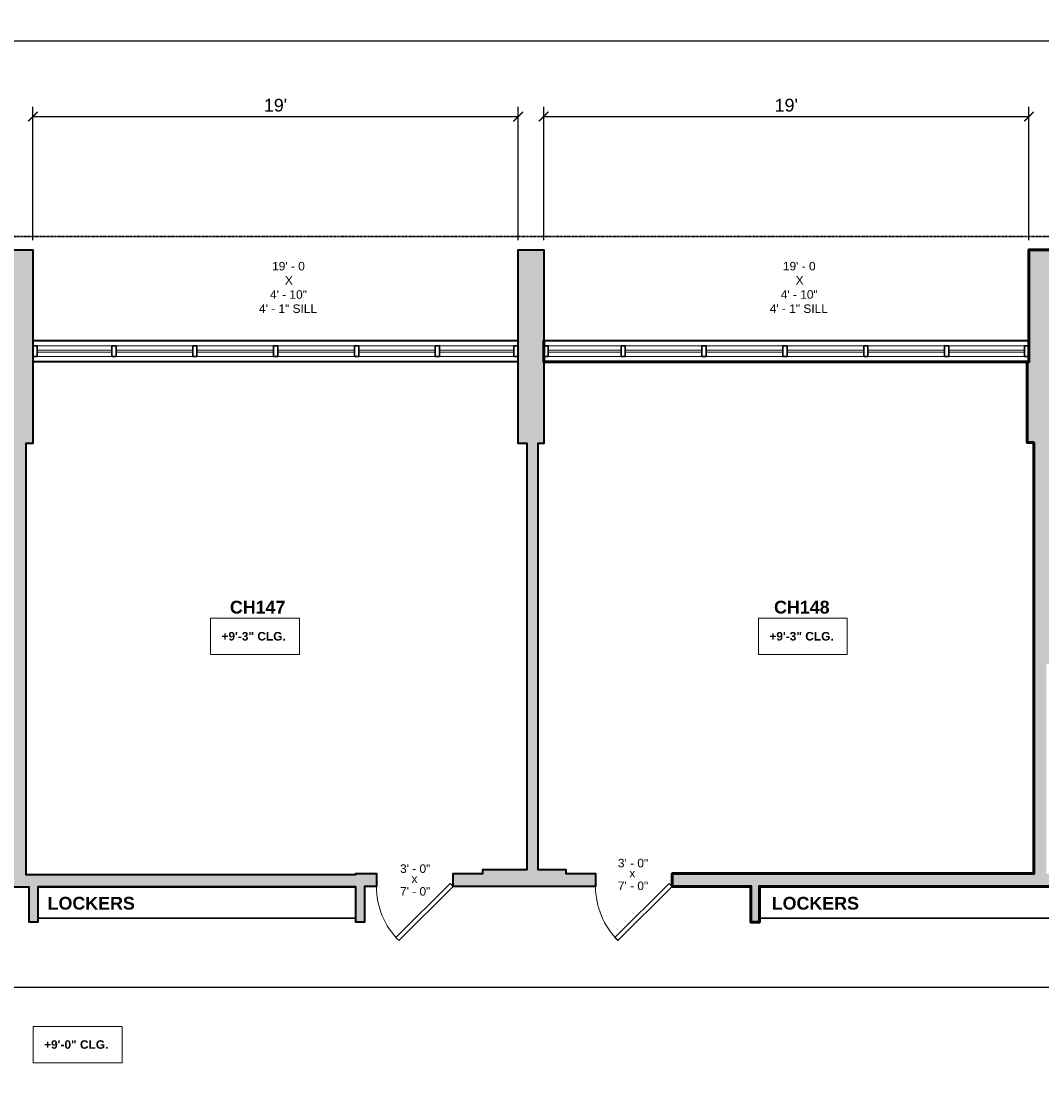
# Model space of a CAD drawing. Header units: inches. Extents: x -2078 to 109126, y -964 to 6385.
# Tile 168 of 256: x 26511 to 26991, y 4214 to 4715. Entities that reach past the tile are written whole.
import ezdxf

# ---------------------------------------------------------------- set-up
doc = ezdxf.new("R2010")
doc.units = ezdxf.units.IN
doc.header["$MEASUREMENT"] = 0
doc.linetypes.add('HIDDEN2', pattern=[0.1875, 0.125, -0.0625])
for name, color, linetype, lineweight in [('A-ANNO', 2, 'Continuous', 5), ('A-ANNO-DIMS', 1, 'Continuous', 9), ('A-CASE', 4, 'Continuous', 9), ('A-DOOR', 1, 'Continuous', 18), ('A-FLOR', 6, 'Continuous', 18), ('A-GLAZ-CURT', 52, 'Continuous', 9), ('A-GLAZ-CWMG', 51, 'Continuous', 9), ('A-HIDDEN', 2, 'HIDDEN2', 18), ('A-WALL', 3, 'Continuous', 40), ('Q-CASE', 4, 'Continuous', 30)]:
    doc.layers.add(name, color=color, linetype=linetype, lineweight=lineweight)
doc.layers.add('A-HATCH', color=9, linetype='Continuous')
doc.styles.add('Arial_1', font='arial.ttf', dxfattribs={"height": 0.0625})
doc.styles.add('Arial_2', font='arial.ttf', dxfattribs={"height": 3})
doc.styles.add('Arial_B', font='arialbd.ttf', dxfattribs={"height": 4.5})
doc.styles.add('Arial_B_1', font='arialbd.ttf', dxfattribs={"height": 3})
doc.styles.add('JC', font='arial.ttf', dxfattribs={"height": 0.125})
doc.dimstyles.new('JC-DIMS', dxfattribs={"dimtxt": 0.125, "dimasz": 0.09375, "dimexe": 0.09375, "dimexo": 0.09375, "dimgap": 0.046875, "dimtad": 1, "dimdec": 1, "dimzin": 0, "dimdsep": 46, "dimlunit": 4, "dimtxsty": 'JC', "dimblk": 'ARCHTICK', "dimcen": 0.09, "dimclrd": 1, "dimclre": 1, "dimclrt": 256, "dimadec": 0, "dimazin": 0, "dimtfac": 1, "dimtdec": 1, "dimtofl": 0, "dimtmove": 1, "dimatfit": 3, "dimfxl": 1, "dimtolj": 1, "dimtzin": 0, "dimarcsym": 0})

# ---------------------------------------------------------------- blocks, each defined once
blk = doc.blocks.new('JC_DOOR_SINGLE PANEL - SINGLE DOOR-1525208-3RD FL')
at = {"layer": 'A-DOOR', "lineweight": 30}
for p, q in [((-8.87, -27.04), (16.59, -1.59)), ((18, -3), (-7.46, -28.46)), ((16.59, -1.59), (18, -3)), ((-7.46, -28.46), (-8.87, -27.04))]:
    blk.add_line(p, q, dxfattribs=at)
at = {"layer": 'A-DOOR', "lineweight": 9}
blk.add_arc((18, -3), 36, 180, 225, dxfattribs=at)
blk = doc.blocks.new('System Panel - Glazed-1575748-3RD FL')
at = {"layer": 'A-GLAZ-CURT', "lineweight": 18}
for p, q in [((17.16, 0.5), (-17.16, 0.5)), ((-17.16, 0.5), (-17.16, -0.5)), ((17.16, -0.5), (17.16, 0.5)), ((-17.16, -0.5), (17.16, -0.5))]:
    blk.add_line(p, q, dxfattribs=at)
blk = doc.blocks.new('System Panel - Glazed-1575383-3RD FL')
at = {"layer": 'A-GLAZ-CURT', "lineweight": 18}
for p, q in [((18, 0.5), (-18, 0.5)), ((-18, 0.5), (-18, -0.5)), ((18, -0.5), (18, 0.5)), ((-18, -0.5), (18, -0.5))]:
    blk.add_line(p, q, dxfattribs=at)
blk = doc.blocks.new('System Panel - Glazed-1575749-3RD FL')
at = {"layer": 'A-GLAZ-CURT', "lineweight": 18}
for p, q in [((17.82, 0.5), (-17.82, 0.5)), ((-17.82, 0.5), (-17.82, -0.5)), ((17.82, -0.5), (17.82, 0.5)), ((-17.82, -0.5), (17.82, -0.5))]:
    blk.add_line(p, q, dxfattribs=at)
blk = doc.blocks.new('Rectangular Mullion - 2_5_ x 5_ rectangular-1575385-3RD FL')
at = {"layer": 'A-GLAZ-CWMG', "lineweight": 30}
for p, q in [((0, 2.5), (-2, 2.5)), ((-2, 2.5), (-2, -2.5)), ((0, -2.5), (0, 2.5)), ((-2, -2.5), (0, -2.5))]:
    blk.add_line(p, q, dxfattribs=at)
blk = doc.blocks.new('Rectangular Mullion - 2_5_ x 5_ rectangular-1575386-3RD FL')
at = {"layer": 'A-GLAZ-CWMG', "lineweight": 30}
for p, q in [((-2, 2.5), (0, 2.5)), ((-2, -2.5), (-2, 2.5)), ((0, 2.5), (0, -2.5)), ((0, -2.5), (-2, -2.5))]:
    blk.add_line(p, q, dxfattribs=at)
blk = doc.blocks.new('Rectangular Mullion - 2_5_ x 5_ rectangular-1575745-3RD FL')
at = {"layer": 'A-GLAZ-CWMG'}
for p, q in [((686.16, 464.57), (651.85, 464.57)), ((686.16, 459.57), (651.85, 459.57))]:
    blk.add_line(p, q, dxfattribs=at)
blk = doc.blocks.new('Rectangular Mullion - 2_5_ x 5_ rectangular-1575379-3RD FL')
at = {"layer": 'A-GLAZ-CWMG', "lineweight": 30}
for p, q in [((-1, 2.5), (1, 2.5)), ((-1, -2.5), (-1, 2.5)), ((1, 2.5), (1, -2.5)), ((1, -2.5), (-1, -2.5))]:
    blk.add_line(p, q, dxfattribs=at)
blk = doc.blocks.new('Rectangular Mullion - 2_5_ x 5_ rectangular-1573216-3RD FL')
at = {"layer": 'A-GLAZ-CWMG'}
for p, q in [((-474.91, 464.57), (-510.91, 464.57)), ((-474.91, 459.57), (-510.91, 459.57))]:
    blk.add_line(p, q, dxfattribs=at)
blk = doc.blocks.new('Rectangular Mullion - 2_5_ x 5_ rectangular-1575746-3RD FL')
at = {"layer": 'A-GLAZ-CWMG'}
for p, q in [((875.8, 464.57), (840.16, 464.57)), ((875.8, 459.57), (840.16, 459.57))]:
    blk.add_line(p, q, dxfattribs=at)
blk = doc.blocks.new('System Panel - Glazed-1575382-3RD FL')
at = {"layer": 'A-GLAZ-CURT', "lineweight": 18}
for p, q in [((17.5, 0.5), (-17.5, 0.5)), ((-17.5, 0.5), (-17.5, -0.5)), ((17.5, -0.5), (17.5, 0.5)), ((-17.5, -0.5), (17.5, -0.5))]:
    blk.add_line(p, q, dxfattribs=at)
blk = doc.blocks.new('System Panel - Glazed-1575791-3RD FL')
at = {"layer": 'A-GLAZ-CURT', "lineweight": 18}
for p, q in [((17.46, 0.5), (-17.46, 0.5)), ((-17.46, 0.5), (-17.46, -0.5)), ((17.46, -0.5), (17.46, 0.5)), ((-17.46, -0.5), (17.46, -0.5))]:
    blk.add_line(p, q, dxfattribs=at)
blk = doc.blocks.new('Rectangular Mullion - 2_5_ x 5_ rectangular-1575378-3RD FL')
at = {"layer": 'A-GLAZ-CWMG'}
for p, q in [((206.91, 464.57), (171.91, 464.57)), ((206.91, 459.57), (171.91, 459.57))]:
    blk.add_line(p, q, dxfattribs=at)
blk = doc.blocks.new('Rectangular Mullion - 2_5_ x 5_ rectangular-1575790-3RD FL')
at = {"layer": 'A-GLAZ-CWMG'}
for p, q in [((635.8, 464.57), (600.88, 464.57)), ((635.8, 459.57), (600.88, 459.57))]:
    blk.add_line(p, q, dxfattribs=at)
blk = doc.blocks.new('Casework 11 - Casework 11-1692677-3RD FL')
at = {"layer": 'Q-CASE'}
for p, q in [((888.05, 210.41), (751.18, 210.41)), ((751.18, 210.41), (751.18, 195.49)), ((888.05, 195.49), (888.05, 210.41)), ((751.18, 195.49), (888.05, 195.49))]:
    blk.add_line(p, q, dxfattribs=at)
blk = doc.blocks.new('Casework 12 - Casework 11-1692731-3RD FL')
at = {"layer": 'Q-CASE'}
for p, q in [((890.56, 210.41), (741.04, 210.41)), ((741.04, 210.41), (741.04, 195.49)), ((890.56, 195.49), (890.56, 210.41)), ((741.04, 195.49), (890.56, 195.49))]:
    blk.add_line(p, q, dxfattribs=at)
blk = doc.blocks.new('_ArchTick')
at = {"color": 0, "linetype": 'ByBlock', "const_width": 0.15}
blk.add_lwpolyline([(-0.5, -0.5), (0.5, 0.5)], dxfattribs=at)
blk = doc.blocks.new('*D1075')
at = {"layer": 'A-ANNO-DIMS', "color": 1, "lineweight": -2, "transparency": 16777216}
for p, q in [((25168.76, 4612.42), (25168.76, 4710.35)), ((27133.76, 4557.52), (27133.76, 4710.35)), ((25168.76, 4705.85), (27133.76, 4705.85))]:
    blk.add_line(p, q, dxfattribs=at)
at = {"layer": 'Defpoints', "color": 0, "transparency": 16777216}
for p in [(27133.76, 4705.85), (25168.76, 4607.92), (27133.76, 4553.02)]:
    blk.add_point(p, dxfattribs=at)
at = {"layer": 'A-ANNO-DIMS', "color": 1, "lineweight": -2, "transparency": 16777216, "xscale": 4.5, "yscale": 4.5, "zscale": 4.5, "rotation": 180}
blk.add_blockref('_ArchTick', (25168.76, 4705.85), dxfattribs=at)
at = {"layer": 'A-ANNO-DIMS', "color": 1, "lineweight": -2, "transparency": 16777216, "xscale": 4.5, "yscale": 4.5, "zscale": 4.5}
blk.add_blockref('_ArchTick', (27133.76, 4705.85), dxfattribs=at)
at = {"layer": 'A-ANNO-DIMS', "transparency": 16777216, "insert": (26151.26, 4711.17), "char_height": 6, "width": 0.5739, "attachment_point": 5, "style": 'JC'}
blk.add_mtext('\\A1;163\'-9"', dxfattribs=at)
blk = doc.blocks.new('*D759')
at = {"layer": 'A-ANNO-DIMS', "color": 1, "lineweight": -2, "transparency": 16777216}
for p, q in [((26516.76, 4612.18), (26516.76, 4674.82)), ((26744.76, 4612.18), (26744.76, 4674.82)), ((26516.76, 4670.32), (26744.76, 4670.32))]:
    blk.add_line(p, q, dxfattribs=at)
at = {"layer": 'Defpoints', "color": 0, "transparency": 16777216}
for p in [(26744.76, 4670.32), (26516.76, 4607.68), (26744.76, 4607.68)]:
    blk.add_point(p, dxfattribs=at)
at = {"layer": 'A-ANNO-DIMS', "color": 1, "lineweight": -2, "transparency": 16777216, "xscale": 4.5, "yscale": 4.5, "zscale": 4.5, "rotation": 180}
blk.add_blockref('_ArchTick', (26516.76, 4670.32), dxfattribs=at)
at = {"layer": 'A-ANNO-DIMS', "color": 1, "lineweight": -2, "transparency": 16777216, "xscale": 4.5, "yscale": 4.5, "zscale": 4.5}
blk.add_blockref('_ArchTick', (26744.76, 4670.32), dxfattribs=at)
at = {"layer": 'A-ANNO-DIMS', "transparency": 16777216, "insert": (26630.76, 4675.63), "char_height": 6, "width": 0.4874, "attachment_point": 5, "style": 'JC'}
blk.add_mtext("\\A1;19'", dxfattribs=at)
blk = doc.blocks.new('*D761')
at = {"layer": 'A-ANNO-DIMS', "color": 1, "lineweight": -2, "transparency": 16777216}
for p, q in [((26756.76, 4612.18), (26756.76, 4674.82)), ((26984.76, 4612.18), (26984.76, 4674.82)), ((26756.76, 4670.32), (26984.76, 4670.32))]:
    blk.add_line(p, q, dxfattribs=at)
at = {"layer": 'Defpoints', "color": 0, "transparency": 16777216}
for p in [(26984.76, 4670.32), (26756.76, 4607.68), (26984.76, 4607.68)]:
    blk.add_point(p, dxfattribs=at)
at = {"layer": 'A-ANNO-DIMS', "color": 1, "lineweight": -2, "transparency": 16777216, "xscale": 4.5, "yscale": 4.5, "zscale": 4.5, "rotation": 180}
blk.add_blockref('_ArchTick', (26756.76, 4670.32), dxfattribs=at)
at = {"layer": 'A-ANNO-DIMS', "color": 1, "lineweight": -2, "transparency": 16777216, "xscale": 4.5, "yscale": 4.5, "zscale": 4.5}
blk.add_blockref('_ArchTick', (26984.76, 4670.32), dxfattribs=at)
at = {"layer": 'A-ANNO-DIMS', "transparency": 16777216, "insert": (26870.76, 4675.63), "char_height": 6, "width": 0.4874, "attachment_point": 5, "style": 'JC'}
blk.add_mtext("\\A1;19'", dxfattribs=at)
blk = doc.blocks.new('*D837')
at = {"layer": 'A-ANNO-DIMS', "color": 1, "lineweight": -2, "transparency": 16777216}
for p, q in [((25479.76, 4262.24), (25479.76, 4256.59)), ((25479.76, 4261.09), (27085.76, 4261.09)), ((27085.76, 4262.24), (27085.76, 4256.59))]:
    blk.add_line(p, q, dxfattribs=at)
at = {"layer": 'Defpoints', "color": 0, "transparency": 16777216}
for p in [(25479.76, 4266.74), (27085.76, 4266.74), (27085.76, 4261.09)]:
    blk.add_point(p, dxfattribs=at)
at = {"layer": 'A-ANNO-DIMS', "color": 1, "lineweight": -2, "transparency": 16777216, "xscale": 4.5, "yscale": 4.5, "zscale": 4.5, "rotation": 180}
blk.add_blockref('_ArchTick', (25479.76, 4261.09), dxfattribs=at)
at = {"layer": 'A-ANNO-DIMS', "color": 1, "lineweight": -2, "transparency": 16777216, "xscale": 4.5, "yscale": 4.5, "zscale": 4.5}
blk.add_blockref('_ArchTick', (27085.76, 4261.09), dxfattribs=at)
at = {"layer": 'A-ANNO-DIMS', "transparency": 16777216, "insert": (26282.76, 4266.4), "char_height": 6, "width": 0.6604, "attachment_point": 5, "style": 'JC'}
blk.add_mtext('\\A1;133\'-10"', dxfattribs=at)
blk = doc.blocks.new('*D847')
at = {"layer": 'A-ANNO-DIMS', "color": 1, "lineweight": -2, "transparency": 16777216}
for p, q in [((27133.76, 4411.52), (27133.76, 3338.45)), ((25168.76, 3666.42), (25168.76, 3338.45)), ((25168.76, 3342.95), (27133.76, 3342.95))]:
    blk.add_line(p, q, dxfattribs=at)
at = {"layer": 'Defpoints', "color": 0, "transparency": 16777216}
for p in [(27133.76, 4416.02), (25168.76, 3670.92), (27133.76, 3342.95)]:
    blk.add_point(p, dxfattribs=at)
at = {"layer": 'A-ANNO-DIMS', "color": 1, "lineweight": -2, "transparency": 16777216, "xscale": 4.5, "yscale": 4.5, "zscale": 4.5, "rotation": 180}
blk.add_blockref('_ArchTick', (25168.76, 3342.95), dxfattribs=at)
at = {"layer": 'A-ANNO-DIMS', "color": 1, "lineweight": -2, "transparency": 16777216, "xscale": 4.5, "yscale": 4.5, "zscale": 4.5}
blk.add_blockref('_ArchTick', (27133.76, 3342.95), dxfattribs=at)
at = {"layer": 'A-ANNO-DIMS', "transparency": 16777216, "insert": (26151.26, 3348.27), "char_height": 6, "width": 0.5739, "attachment_point": 5, "style": 'JC'}
blk.add_mtext('\\A1;163\'-9"', dxfattribs=at)
blk = doc.blocks.new('JC- existing door Tag_quad - JC- existing door Tag_quad-839775-3RD FL')
at = {"layer": 'A-ANNO', "insert": (-0.0234, 0.0378), "char_height": 0.0625, "width": 0.0505, "attachment_point": 1, "style": 'Arial_1', "bg_fill": 2}
blk.add_mtext('x', dxfattribs=at)

msp = doc.modelspace()

# ---------------------------------------------------------------- hatches: boundary and pattern name
at = {"layer": 'A-HATCH'}
h = msp.add_hatch(color=256, dxfattribs=at)
h.dxf.hatch_style = 1
h.paths.add_polyline_path([(26999.009, 4553.021), (26997.259, 4553.021), (26997.259, 4565.021), (26996.759, 4565.021), (26996.759, 4607.684), (26984.759, 4607.684), (26984.759, 4555.021), (26984.009, 4555.021), (26984.009, 4517.021), (26987.009, 4517.021), (26987.009, 4314.407), (26817.139, 4314.407), (26817.139, 4308.407), (26854.139, 4308.407), (26854.139, 4291.538), (26858.139, 4291.538), (26858.139, 4308.407), (26995.521, 4308.407), (26995.521, 4291.538), (26999.521, 4291.538), (26999.521, 4308.407), (27004.884, 4308.407), (27004.884, 4314.407), (26993.009, 4314.407), (26993.009, 4413.021), (27025.384, 4413.021), (27025.384, 4419.021), (26995.009, 4419.021), (26995.009, 4517.021), (26999.009, 4517.021)])

# ---------------------------------------------------------------- linework, layer by layer
at = {"layer": 'A-ANNO', "flags": 128}
for points in [[(26600.245, 4434.455), (26641.981, 4434.455), (26641.981, 4417.387), (26600.245, 4417.387)], [(26857.701, 4434.455), (26899.437, 4434.455), (26899.437, 4417.387), (26857.701, 4417.387)], [(26516.894, 4242.522), (26558.63, 4242.522), (26558.63, 4225.453), (26516.894, 4225.453)]]:
    msp.add_lwpolyline(points, close=True, dxfattribs=at)
at = {"layer": 'A-FLOR', "color": 7}
msp.add_line((26854.139, 4308.362), (26817.094, 4308.362), dxfattribs=at)
at = {"layer": 'A-WALL'}
for points in [[(26504.759, 4607.684), (26516.759, 4607.684), (26516.759, 4565.021), (26516.835, 4565.021), (26744.759, 4565.021)], [(26744.759, 4555.021), (26516.835, 4555.021), (26516.835, 4565.021)], [(26516.835, 4555.021), (26516.759, 4555.021), (26516.759, 4516.684), (26513.424, 4516.684), (26513.424, 4314.021), (26668.521, 4314.021), (26668.521, 4314.407), (26678.158, 4314.407), (26678.158, 4308.407), (26672.521, 4308.407), (26672.521, 4291.538), (26668.521, 4291.538), (26668.521, 4308.021), (26519.002, 4308.021), (26519.002, 4291.521), (26515.002, 4291.521), (26515.002, 4308.021), (26474.289, 4308.021)]]:
    msp.add_lwpolyline(points, dxfattribs=at)
at = {"layer": 'A-WALL', "lineweight": 60}
msp.add_lwpolyline([(26996.759, 4607.684), (26984.759, 4607.684), (26984.759, 4555.021), (26984.009, 4555.021)], dxfattribs=at)

# ---------------------------------------------------------------- block references
at = {"layer": 'A-CASE'}
for name, p in [('Casework 12 - Casework 11-1692731-3RD FL', (25777.959, 4097.954)), ('Casework 11 - Casework 11-1692677-3RD FL', (26106.959, 4097.954))]:
    msp.add_blockref(name, p, dxfattribs=at)
at = {"layer": 'A-DOOR'}
for p in [(26696.158, 4311.407), (26799.139, 4311.407)]:
    msp.add_blockref('JC_DOOR_SINGLE PANEL - SINGLE DOOR-1525208-3RD FL', p, dxfattribs=at)
at = {"layer": 'A-GLAZ-CURT'}
for name, p in [('System Panel - Glazed-1575382-3RD FL', (26536.335, 4560.021)), ('System Panel - Glazed-1575383-3RD FL', (26573.835, 4560.021)), ('System Panel - Glazed-1575383-3RD FL', (26611.835, 4560.021)), ('System Panel - Glazed-1575383-3RD FL', (26649.835, 4560.021)), ('System Panel - Glazed-1575383-3RD FL', (26687.835, 4560.021)), ('System Panel - Glazed-1575791-3RD FL', (26725.297, 4560.021)), ('System Panel - Glazed-1575748-3RD FL', (26775.967, 4560.021)), ('System Panel - Glazed-1575383-3RD FL', (26813.123, 4560.021)), ('System Panel - Glazed-1575383-3RD FL', (26851.123, 4560.021)), ('System Panel - Glazed-1575383-3RD FL', (26889.123, 4560.021)), ('System Panel - Glazed-1575383-3RD FL', (26927.123, 4560.021)), ('System Panel - Glazed-1575749-3RD FL', (26964.941, 4560.021))]:
    msp.add_blockref(name, p, dxfattribs=at)
at = {"layer": 'A-GLAZ-CWMG', "rotation": 180}
for p in [(26516.835, 4560.021), (26756.81, 4560.021)]:
    msp.add_blockref('Rectangular Mullion - 2_5_ x 5_ rectangular-1575385-3RD FL', p, dxfattribs=at)
at = {"layer": 'A-GLAZ-CWMG'}
for name, p in [('Rectangular Mullion - 2_5_ x 5_ rectangular-1575378-3RD FL', (26346.929, 4097.954)), ('Rectangular Mullion - 2_5_ x 5_ rectangular-1573216-3RD FL', (27066.75, 4097.954)), ('Rectangular Mullion - 2_5_ x 5_ rectangular-1573216-3RD FL', (27104.75, 4097.954)), ('Rectangular Mullion - 2_5_ x 5_ rectangular-1573216-3RD FL', (27142.75, 4097.954)), ('Rectangular Mullion - 2_5_ x 5_ rectangular-1573216-3RD FL', (27180.75, 4097.954)), ('Rectangular Mullion - 2_5_ x 5_ rectangular-1575790-3RD FL', (26106.959, 4097.954)), ('Rectangular Mullion - 2_5_ x 5_ rectangular-1575745-3RD FL', (26106.959, 4097.954)), ('Rectangular Mullion - 2_5_ x 5_ rectangular-1573216-3RD FL', (27306.038, 4097.954)), ('Rectangular Mullion - 2_5_ x 5_ rectangular-1573216-3RD FL', (27344.038, 4097.954)), ('Rectangular Mullion - 2_5_ x 5_ rectangular-1573216-3RD FL', (27382.038, 4097.954)), ('Rectangular Mullion - 2_5_ x 5_ rectangular-1573216-3RD FL', (27420.038, 4097.954)), ('Rectangular Mullion - 2_5_ x 5_ rectangular-1575746-3RD FL', (26106.959, 4097.954))]:
    msp.add_blockref(name, p, dxfattribs=at)
at = {"layer": 'A-GLAZ-CWMG', "extrusion": (0, 0, -1), "rotation": 180}
for name, p in [('Rectangular Mullion - 2_5_ x 5_ rectangular-1575379-3RD FL', (-26554.835, 4560.021)), ('Rectangular Mullion - 2_5_ x 5_ rectangular-1575379-3RD FL', (-26592.835, 4560.021)), ('Rectangular Mullion - 2_5_ x 5_ rectangular-1575379-3RD FL', (-26630.835, 4560.021)), ('Rectangular Mullion - 2_5_ x 5_ rectangular-1575379-3RD FL', (-26668.835, 4560.021)), ('Rectangular Mullion - 2_5_ x 5_ rectangular-1575379-3RD FL', (-26706.835, 4560.021)), ('Rectangular Mullion - 2_5_ x 5_ rectangular-1575386-3RD FL', (-26744.759, 4560.021)), ('Rectangular Mullion - 2_5_ x 5_ rectangular-1575379-3RD FL', (-26794.123, 4560.021)), ('Rectangular Mullion - 2_5_ x 5_ rectangular-1575379-3RD FL', (-26832.123, 4560.021)), ('Rectangular Mullion - 2_5_ x 5_ rectangular-1575379-3RD FL', (-26870.123, 4560.021)), ('Rectangular Mullion - 2_5_ x 5_ rectangular-1575379-3RD FL', (-26908.123, 4560.021)), ('Rectangular Mullion - 2_5_ x 5_ rectangular-1575379-3RD FL', (-26946.123, 4560.021)), ('Rectangular Mullion - 2_5_ x 5_ rectangular-1575386-3RD FL', (-26984.759, 4560.021))]:
    msp.add_blockref(name, p, dxfattribs=at)

# ---------------------------------------------------------------- texts
at = {"layer": 'A-ANNO', "attachment_point": 1}
for s, insert, char_height, width, style in [("19' - 0 ", (26629.168, 4602.001), 4, 21.412, 'Arial_2'), ("19' - 0 ", (26869.168, 4602.001), 4, 21.412, 'Arial_2'), ('X ', (26635.168, 4595.334), 4, 6.666, 'Arial_2'), ('X ', (26875.168, 4595.334), 4, 6.666, 'Arial_2'), ('4\' - 10"', (26628.168, 4588.667), 4, 21.816, 'Arial_2'), ('4\' - 10"', (26868.168, 4588.667), 4, 21.816, 'Arial_2'), ('4\' - 1" SILL', (26623.001, 4582.001), 4, 34.138, 'Arial_2'), ('4\' - 1" SILL', (26863.001, 4582.001), 4, 34.138, 'Arial_2'), ('CH147', (26609.313, 4442.683), 6, 75.346, 'Arial_B'), ('CH148', (26865.017, 4442.683), 6, 75.346, 'Arial_B'), ('+9\'-3" CLG.', (26605.365, 4428.002), 4, 37.976, 'Arial_B_1'), ('+9\'-3" CLG.', (26862.821, 4428.002), 4, 37.976, 'Arial_B_1'), ('LOCKERS', (26523.677, 4303.488), 6, 50.5, 'Arial_B'), ('LOCKERS', (26863.926, 4303.488), 6, 50.5, 'Arial_B'), ('+9\'-0" CLG.', (26522.014, 4236.068), 4, 37.976, 'Arial_B_1')]:
    msp.add_mtext(s, dxfattribs=dict(at, insert=insert, char_height=char_height, width=width, style=style))

# ---------------------------------------------------------------- dimensions: what is measured, and where the dimension line sits
at = {"layer": 'A-ANNO-DIMS'}
for base, p1, p2, picture, middle in [((27133.759, 4705.852), (25168.759, 4607.92), (27133.759, 4553.021), '*D1075', (26151.259, 4711.167)), ((26744.759, 4670.321), (26516.759, 4607.684), (26744.759, 4607.684), '*D759', (26630.759, 4675.634)), ((26984.759, 4670.321), (26756.759, 4607.684), (26984.759, 4607.684), '*D761', (26870.759, 4675.634)), ((27133.759, 3342.954), (25168.759, 3670.92), (27133.759, 4416.021), '*D847', (26151.259, 3348.27)), ((27085.759, 4261.085), (25479.759, 4266.742), (27085.759, 4266.742), '*D837', (26282.759, 4266.401))]:
    dim = msp.add_linear_dim(base=base, p1=p1, p2=p2, dimstyle='JC-DIMS', dxfattribs=at)
    dim.commit()
    dim.dimension.update_dxf_attribs({"geometry": picture, "text_midpoint": middle})

# ---------------------------------------------------------------- next in the draw order: block references
at = {"layer": 'A-ANNO', "xscale": 64, "yscale": 64, "zscale": 64}
for p in [(26696.158, 4311.615), (26798.516, 4314.222)]:
    msp.add_blockref('JC- existing door Tag_quad - JC- existing door Tag_quad-839775-3RD FL', p, dxfattribs=at)

# ---------------------------------------------------------------- next in the draw order: hatches: boundary and pattern name
at = {"layer": 'A-HATCH'}
h = msp.add_hatch(color=256, dxfattribs=at)
h.dxf.hatch_style = 1
h.paths.add_polyline_path([(26756.759, 4555.021), (26756.81, 4565.021), (26756.759, 4565.021), (26756.759, 4607.684), (26744.759, 4607.684), (26744.759, 4516.684), (26749.009, 4516.684), (26749.009, 4316.407), (26728.139, 4316.407), (26728.139, 4314.407), (26714.158, 4314.407), (26714.158, 4308.407), (26781.139, 4308.407), (26781.139, 4314.407), (26767.139, 4314.407), (26767.139, 4316.407), (26754.009, 4316.407), (26754.009, 4516.684), (26756.759, 4516.684)])
h.paths.add_polyline_path([(26516.759, 4607.684), (26504.759, 4607.684), (26504.759, 4516.684), (26507.424, 4516.684), (26507.424, 4314.021), (26474.289, 4314.021), (26474.289, 4308.021), (26515.002, 4308.021), (26515.002, 4291.521), (26519.002, 4291.521), (26519.002, 4308.021), (26668.521, 4308.021), (26668.521, 4291.538), (26672.521, 4291.538), (26672.521, 4308.407), (26678.158, 4308.407), (26678.158, 4314.407), (26668.521, 4314.407), (26668.521, 4314.021), (26513.424, 4314.021), (26513.424, 4516.684), (26516.759, 4516.684), (26516.759, 4555.021), (26516.835, 4555.021), (26516.835, 4565.021), (26516.759, 4565.021)])
h.paths.add_polyline_path([(26276.759, 4607.684), (26264.759, 4607.684), (26264.759, 4516.684), (26267.69, 4516.684), (26267.69, 4314.021), (26234.509, 4314.021), (26234.509, 4308.021), (26274.32, 4308.021), (26274.32, 4292.968), (26278.32, 4292.968), (26278.32, 4308.021), (26428.521, 4308.021), (26428.521, 4290.788), (26432.521, 4290.788), (26432.521, 4308.021), (26438.289, 4308.021), (26438.289, 4314.021), (26273.69, 4314.021), (26273.69, 4516.684), (26276.759, 4516.684), (26276.759, 4555.021), (26276.866, 4555.021), (26276.866, 4565.021), (26276.759, 4565.021)])
h.paths.add_polyline_path([(26036.759, 4607.684), (26024.759, 4607.684), (26024.759, 4516.684), (26027.759, 4516.684), (26027.759, 4314.021), (25993.667, 4314.021), (25993.667, 4308.021), (26035.009, 4308.021), (26035.009, 4290.788), (26039.009, 4290.788), (26039.009, 4308.021), (26189.009, 4308.021), (26189.009, 4290.788), (26193.009, 4290.788), (26193.009, 4308.021), (26198.509, 4308.021), (26198.509, 4314.021), (26033.759, 4314.021), (26033.759, 4516.684), (26036.759, 4516.684), (26036.759, 4555.021), (26037.078, 4555.021), (26037.078, 4565.021), (26036.759, 4565.021)])
h.paths.add_polyline_path([(25796.759, 4607.684), (25784.759, 4607.684), (25784.759, 4516.684), (25787.947, 4516.684), (25787.947, 4314.021), (25753.947, 4314.021), (25753.947, 4308.021), (25796.167, 4308.021), (25796.167, 4291.021), (25800.167, 4291.021), (25800.167, 4308.021), (25948.167, 4308.021), (25948.167, 4290.788), (25952.167, 4290.788), (25952.167, 4308.021), (25957.667, 4308.021), (25957.667, 4314.021), (25793.947, 4314.021), (25793.947, 4516.684), (25796.759, 4516.684), (25796.759, 4555.021), (25797.14, 4555.021), (25797.14, 4565.021), (25796.759, 4565.021)])
h.paths.add_polyline_path([(25554.325, 4180.021), (25479.759, 4180.021), (25479.759, 4185.021), (25473.759, 4185.021), (25473.759, 4180.021), (25455.091, 4180.021), (25455.091, 4122.021), (25549.325, 4122.021), (25549.325, 3908.271), (25554.325, 3908.271)])
h.paths.add_polyline_path([(25559.325, 3869.271), (25554.325, 3869.271), (25554.325, 3871.771), (25549.325, 3871.771), (25549.325, 3869.271), (25544.325, 3869.271), (25544.325, 3716.021), (25545.792, 3716.021), (25545.792, 3708.021), (25545.759, 3671.157), (25557.759, 3671.157), (25557.759, 3707.513), (25557.759, 3717.513), (25559.325, 3717.513)])
h.paths.add_polyline_path([(25634.325, 3920.785), (25626.325, 3920.785), (25626.325, 3778.735), (25634.325, 3778.735)])
h.paths.add_polyline_path([(25701.542, 3717.513), (25701.325, 3717.513), (25559.325, 3717.513), (25557.759, 3717.513), (25557.759, 3707.513), (25701.325, 3707.513), (25701.542, 3707.513)])
h.paths.add_polyline_path([(25401.759, 3731.157), (25389.759, 3731.157), (25389.759, 3671.157), (25401.759, 3671.157)])

# ---------------------------------------------------------------- next in the draw order: linework, layer by layer
at = {"layer": 'A-HIDDEN', "lineweight": 30}
msp.add_lwpolyline([(27159.634, 3814.961), (26792.316, 3814.961), (26792.316, 3665.436), (25143.754, 3665.436), (25143.754, 4613.942), (27159.634, 4613.942)], close=True, dxfattribs=at)
at = {"layer": 'A-WALL'}
msp.add_lwpolyline([(26756.81, 4555.021), (26756.759, 4555.021), (26756.759, 4516.684), (26754.009, 4516.684), (26754.009, 4316.407), (26767.139, 4316.407), (26767.139, 4314.407), (26781.139, 4314.407), (26781.139, 4308.407), (26714.158, 4308.407), (26714.158, 4314.407), (26728.139, 4314.407), (26728.139, 4316.407), (26749.009, 4316.407), (26749.009, 4516.684), (26744.759, 4516.684), (26744.759, 4607.684), (26756.759, 4607.684), (26756.759, 4565.021), (26756.81, 4565.021), (26984.759, 4565.021)], dxfattribs=at)
at = {"layer": 'A-WALL', "lineweight": 60}
msp.add_lwpolyline([(26756.81, 4565.021), (26756.81, 4555.021), (26984.009, 4555.021), (26984.009, 4517.021), (26987.009, 4517.021), (26987.009, 4314.407), (26817.139, 4314.407), (26817.139, 4308.407), (26854.139, 4308.407), (26854.139, 4291.538), (26858.139, 4291.538), (26858.139, 4308.407), (26995.521, 4308.407)], dxfattribs=at)

# ---------------------------------------------------------------- next in the draw order: texts
at = {"layer": 'A-ANNO', "char_height": 4, "width": 17.978, "attachment_point": 1, "style": 'Arial_2'}
for s, insert in [('3\' - 0"', (26689.272, 4318.753)), ('3\' - 0"', (26791.63, 4321.359)), ('7\' - 0"', (26689.272, 4308.071)), ('7\' - 0"', (26791.63, 4310.677))]:
    msp.add_mtext(s, dxfattribs=dict(at, insert=insert))

doc.saveas('drawing.dxf')
